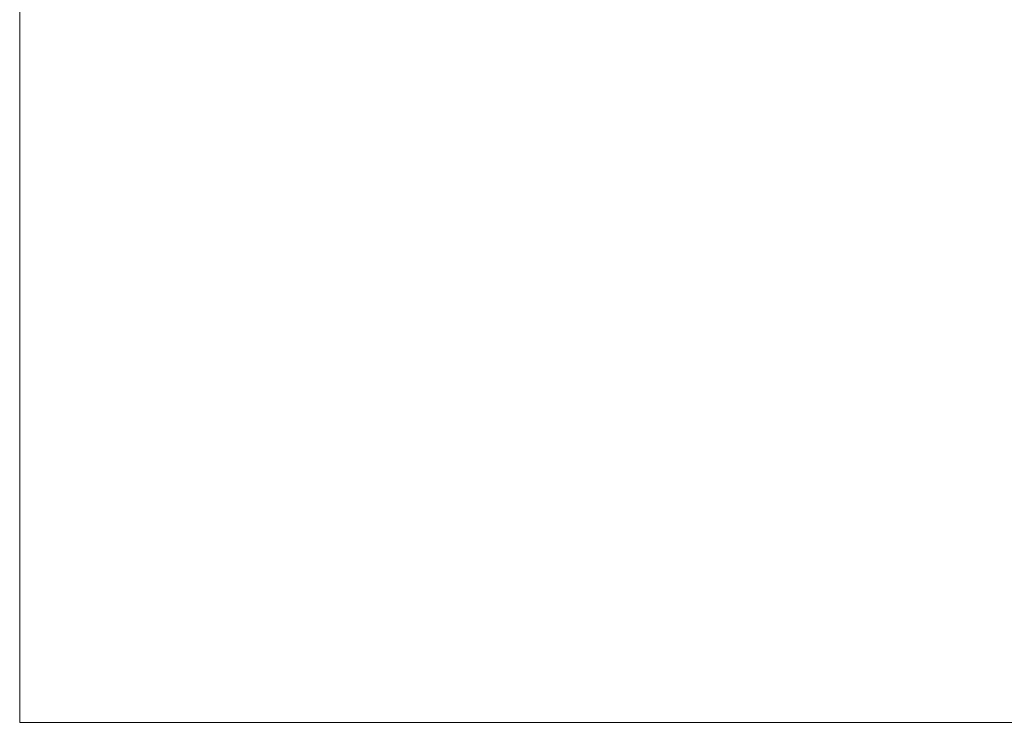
# Model space of a CAD drawing. Extents: x 2147430 to 2149265, y 2147284 to 2147537.
# Tile 1 of 10: x 2147430 to 2147548, y 2147284 to 2147369. Entities that reach past the tile are written whole.
import ezdxf
from ezdxf.enums import TextEntityAlignment as Align

# ---------------------------------------------------------------- set-up
doc = ezdxf.new("R2010")
doc.units = 0
doc.header["$MEASUREMENT"] = 0
doc.layers.add('B_ANNO_NOPLOT', color=47, linetype='Continuous', lineweight=18, plot=False)
doc.layers.add('B_ANNO_TEXT', color=7, linetype='Continuous', lineweight=18)
doc.styles.add('Annotative', font='calibri.ttf', dxfattribs={"height": 0.0625})

# ---------------------------------------------------------------- blocks, each defined once
blk = doc.blocks.new('*U161')
at = {"layer": 'B_ANNO_NOPLOT', "flags": 128}
blk.add_lwpolyline([(2147429.68, 2147284.45), (2147429.68, 2147536.45), (2147753.61, 2147536.45), (2147753.61, 2147523.31), (2147807.68, 2147523.31), (2147807.68, 2147324.95), (2147746.25, 2147324.95), (2147746.25, 2147284.45)], close=True, dxfattribs=at)
at = {"layer": 'B_ANNO_TEXT', "style": 'Annotative'}
for tag, p in [('BN1', (2147751.65, 2147489.08)), ('BN2', (2147751.65, 2147485.45)), ('BN3', (2147751.65, 2147481.82))]:
    blk.add_attdef(tag, text='', height=1.5, dxfattribs=at).set_placement(p, align=Align.MIDDLE_CENTER)

msp = doc.modelspace()

# ---------------------------------------------------------------- block references
msp.add_blockref('*U161', (0, 0))

doc.saveas('drawing.dxf')
